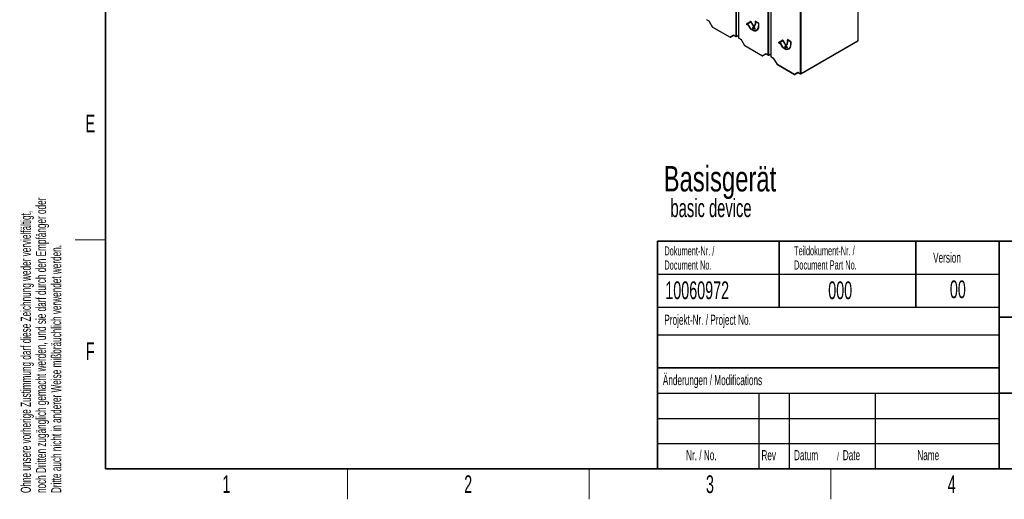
# Paper-space layout 'Blatt2' of a CAD drawing. Header units: millimetres. Extents: x 5 to 418, y 2 to 292.
# Tile 1 of 71: x 9 to 203, y 6 to 101. Entities that reach past the tile are written whole.
import ezdxf

# ---------------------------------------------------------------- set-up
doc = ezdxf.new("R2010")
doc.units = ezdxf.units.MM
doc.layers.add('SLD-0', color=7, linetype='Continuous')
doc.styles.add('SLDTEXTSTYLE0', font='TXT', dxfattribs={"width": 0.7})
doc.styles.add('SLDTEXTSTYLE1', font='TXT', dxfattribs={"width": 0.605})

# ---------------------------------------------------------------- blocks, each defined once
blk = doc.blocks.new('SW_NOTE_0_19')
at = {"layer": 'SLD-0', "color": 0, "attachment_point": 1}
for s, insert, char_height, style in [('Basisgerät', (0, 6.48), 5.027, 'SLDTEXTSTYLE0'), ('basic device', (1.35, -0.02), 3.5956, 'SLDTEXTSTYLE1')]:
    blk.add_mtext(s, dxfattribs=dict(at, insert=insert, char_height=char_height, style=style))
blk = doc.blocks.new('SW_NOTE_0_21')
at = {"layer": 'SLD-0', "color": 0, "char_height": 2, "attachment_point": 1, "rotation": 90, "style": 'SLDTEXTSTYLE1'}
for s, insert in [('noch Dritten zugänglich gemacht werden, und sie darf durch den Empfänger oder', (0.42, 0)), ('Ohne unsere vorherige Zustimmung darf diese Zeichnung weder vervielfältigt,', (-2.58, 0)), ('Dritte auch nicht in anderer Weise mißbräuchlich verwendet werden.', (3.42, 0))]:
    blk.add_mtext(s, dxfattribs=dict(at, insert=insert))
blk = doc.blocks.new('SW_NOTE_0_22')
at = {"layer": 'SLD-0', "color": 0, "attachment_point": 1, "style": 'SLDTEXTSTYLE1'}
for s, insert, char_height in [('Datum', (0, 2.58), 2), ('/', (8.48, 2.08), 1.5), ('Date', (9.64, 2.58), 2)]:
    blk.add_mtext(s, dxfattribs=dict(at, insert=insert, char_height=char_height))
blk = doc.blocks.new('SW_NOTE_0_24')
at = {"layer": 'SLD-0', "color": 0, "char_height": 1.8, "attachment_point": 1, "style": 'SLDTEXTSTYLE1'}
for s, insert in [('Teildokument-Nr. /', (0, 2.32)), ('Document Part No.', (0, -0.48))]:
    blk.add_mtext(s, dxfattribs=dict(at, insert=insert))
blk = doc.blocks.new('SW_NOTE_0_25')
at = {"layer": 'SLD-0', "color": 0, "char_height": 1.8, "attachment_point": 1, "style": 'SLDTEXTSTYLE1'}
for s, insert in [('Dokument-Nr. /', (0, 2.32)), ('Document No.', (0, -0.48))]:
    blk.add_mtext(s, dxfattribs=dict(at, insert=insert))

psp = doc.layouts.new('Blatt2')

# ---------------------------------------------------------------- linework, layer by layer
at = {"color": 7, "linetype": 'Continuous', "lineweight": 18}
for p, q in [((150.45, 97.5), (150.45, 109.02)), ((150.62, 109.04), (150.62, 97.5)), ((151.05, 109.26), (151.05, 97.16)), ((156.81, 93.83), (156.81, 110.46)), ((156.99, 110.56), (156.99, 93.83)), ((157.41, 110.81), (157.41, 93.48)), ((163.18, 90.15), (163.18, 109.41)), ((163.35, 109.41), (163.35, 90.15)), ((144.68, 100.83), (145.14, 100.57)), ((145.14, 100.57), (145.83, 99.37)), ((145.83, 99.37), (145.81, 99.36)), ((145.83, 99.37), (149.31, 97.37)), ((154.32, 99.92), (154.28, 99.9)), ((154.97, 99.54), (154.94, 99.52)), ((149.31, 97.37), (149.99, 97.76)), ((149.99, 97.76), (150.45, 97.5)), ((150.62, 97.5), (151.01, 97.72)), ((153.47, 98.94), (153.43, 98.92)), ((153.75, 98.78), (153.72, 98.76)), ((151.05, 97.16), (151.5, 96.9)), ((151.5, 96.9), (152.19, 95.7)), ((152.19, 95.7), (152.17, 95.69)), ((152.19, 95.7), (155.67, 93.69)), ((160.68, 96.25), (160.65, 96.23)), ((161.34, 95.87), (161.3, 95.85)), ((163.35, 90.15), (174.6, 96.64)), ((155.67, 93.69), (156.36, 94.09)), ((156.36, 94.09), (156.81, 93.83)), ((156.99, 93.83), (157.37, 94.05)), ((157.41, 93.48), (157.87, 93.22)), ((159.83, 95.27), (159.8, 95.25)), ((160.12, 95.1), (160.08, 95.08)), ((157.87, 93.22), (158.55, 92.03)), ((158.55, 92.03), (158.53, 92.02)), ((158.55, 92.03), (162.03, 90.02)), ((162.03, 90.02), (162.72, 90.42)), ((162.72, 90.42), (163.18, 90.15))]:
    psp.add_line(p, q, dxfattribs=at)
at = {"color": 7, "linetype": 'Continuous', "lineweight": 25}
for p, q in [((151.01, 109.22), (151.01, 97.21)), ((157.37, 110.78), (157.37, 93.53)), ((174.6, 96.64), (174.6, 110.19)), ((144.71, 100.77), (145.13, 100.53)), ((145.13, 100.53), (145.81, 99.36)), ((145.85, 99.32), (149.33, 97.31)), ((153.4, 100.41), (152.52, 99.9)), ((152.55, 99.92), (152.52, 99.9)), ((152.52, 99.9), (153, 99.62)), ((153.4, 100.41), (152.55, 99.92)), ((152.55, 99.92), (153.03, 99.64)), ((152.64, 99.89), (153.4, 100.32)), ((153.05, 99.66), (152.64, 99.89)), ((153.03, 99.64), (153, 99.62)), ((154.28, 98.88), (153.4, 100.41)), ((153.43, 100.34), (153.4, 100.32)), ((153.4, 100.32), (154.16, 99.02)), ((153.43, 100.34), (154.19, 99.04)), ((154.16, 99.02), (153.75, 99.25)), ((154.15, 99.55), (154.12, 99.53)), ((154.12, 99.53), (154.16, 99.47)), ((154.15, 99.55), (154.19, 99.49)), ((154.99, 100.1), (154.28, 100.51)), ((154.28, 100.51), (154.28, 99.9)), ((154.32, 100.49), (154.32, 99.92)), ((154.37, 100.44), (154.34, 100.42)), ((154.34, 99.87), (154.34, 100.42)), ((154.34, 100.42), (154.94, 100.07)), ((154.37, 100.44), (154.97, 100.09)), ((154.97, 100.09), (154.94, 100.07)), ((154.94, 100.07), (154.94, 99.52)), ((154.97, 100.09), (154.97, 99.54)), ((154.99, 99.49), (154.99, 100.1)), ((150.08, 97.67), (149.46, 97.31)), ((150.05, 97.69), (150.47, 97.45)), ((150.6, 97.45), (151.01, 97.68)), ((153.72, 98.82), (153.43, 98.98)), ((153.43, 98.92), (153.72, 98.76)), ((153.47, 98.94), (153.75, 98.78)), ((153.84, 99.18), (153.81, 99.16)), ((153.81, 99.16), (154.28, 98.88)), ((153.84, 99.18), (154.25, 98.94)), ((153.92, 98.84), (153.89, 98.82)), ((153.89, 98.82), (153.93, 98.82)), ((154.19, 99.04), (154.16, 99.02)), ((154.58, 98.73), (154.62, 98.75)), ((151.07, 97.1), (151.5, 96.85)), ((151.5, 96.86), (152.17, 95.69)), ((152.22, 95.64), (155.7, 93.64)), ((159.76, 96.74), (158.88, 96.23)), ((158.91, 96.25), (158.88, 96.23)), ((158.88, 96.23), (159.36, 95.95)), ((159.76, 96.74), (158.91, 96.25)), ((158.91, 96.25), (159.4, 95.97)), ((159.01, 96.21), (159.76, 96.65)), ((159.41, 95.98), (159.01, 96.21)), ((159.4, 95.97), (159.36, 95.95)), ((160.65, 95.21), (159.76, 96.74)), ((159.8, 96.67), (159.76, 96.65)), ((159.76, 96.65), (160.52, 95.34)), ((159.8, 96.67), (160.55, 95.36)), ((160.08, 95.14), (159.8, 95.31)), ((160.52, 95.34), (160.12, 95.57)), ((160.21, 95.5), (160.17, 95.48)), ((160.17, 95.48), (160.65, 95.21)), ((160.21, 95.5), (160.61, 95.27)), ((160.52, 95.88), (160.48, 95.86)), ((160.48, 95.86), (160.52, 95.8)), ((160.52, 95.88), (160.55, 95.82)), ((160.55, 95.36), (160.52, 95.34)), ((161.35, 96.43), (160.65, 96.84)), ((160.65, 96.84), (160.65, 96.23)), ((160.68, 96.82), (160.68, 96.25)), ((160.74, 96.77), (160.7, 96.75)), ((160.7, 96.2), (160.7, 96.75)), ((160.7, 96.75), (161.3, 96.4)), ((160.74, 96.77), (161.34, 96.42)), ((161.34, 96.42), (161.3, 96.4)), ((161.3, 96.4), (161.3, 95.85)), ((161.34, 96.42), (161.34, 95.87)), ((161.35, 95.82), (161.35, 96.43)), ((163.33, 90.1), (174.57, 96.59)), ((156.45, 94), (155.82, 93.64)), ((156.41, 94.02), (156.84, 93.77)), ((156.96, 93.77), (157.37, 94.01)), ((157.44, 93.43), (157.86, 93.18)), ((159.8, 95.25), (160.08, 95.08)), ((159.83, 95.27), (160.12, 95.1)), ((160.29, 95.17), (160.25, 95.15)), ((160.25, 95.15), (160.3, 95.15)), ((160.94, 95.06), (160.98, 95.08)), ((157.86, 93.18), (158.53, 92.02)), ((158.58, 91.97), (162.06, 89.96)), ((162.81, 90.32), (162.19, 89.96)), ((162.77, 90.35), (163.2, 90.1))]:
    psp.add_line(p, q, dxfattribs=at)
for centre, radius, start, end in [((145.92, 99.43), 0.125, 210, 240.0027), ((153.96, 99.74), 0.974, 186.8336, 237.149), ((154, 99.76), 0.974, 186.8336, 237.149), ((153.89, 99.69), 0.845, 182.6056, 237.3947), ((154.19, 99.4), 0.753, 230.7964, 9.2142), ((154.21, 99.37), 0.786, 230.7968, 9.214), ((154.59, 99.28), 0.835, 182.1239, 213.0087), ((154.58, 99.29), 0.788, 184.9122, 203.6351), ((153.88, 99.86), 0.402, 305.698, 5.6207), ((153.92, 99.88), 0.402, 305.698, 5.6207), ((153.9, 99.83), 0.44, 305.6989, 5.6192), ((154.13, 99.45), 0.846, 304.8286, 6.4838), ((149.39, 97.42), 0.125, 240.0027, 300.0054), ((150.54, 97.55), 0.125, 240.0027, 299.9975), ((154.28, 99.51), 0.905, 234.3824, 294.3073), ((154.59, 99.27), 0.787, 188.1327, 214.2791), ((151.14, 97.21), 0.125, 180, 240.0027), ((152.28, 95.75), 0.125, 210, 240.0027), ((160.33, 96.07), 0.974, 186.8337, 237.1488), ((160.36, 96.09), 0.974, 186.8337, 237.1488), ((160.25, 96.02), 0.845, 182.6054, 237.3948), ((160.56, 95.73), 0.753, 230.7963, 9.214), ((160.58, 95.69), 0.786, 230.7967, 9.2141), ((160.95, 95.6), 0.835, 182.1241, 213.0087), ((160.94, 95.62), 0.788, 184.912, 203.6365), ((160.95, 95.59), 0.787, 188.1329, 214.2789), ((160.25, 96.19), 0.402, 305.6979, 5.62), ((160.28, 96.21), 0.402, 305.6979, 5.62), ((160.26, 96.15), 0.44, 305.6983, 5.6201), ((160.5, 95.77), 0.839, 304.5587, 6.7532), ((155.76, 93.74), 0.125, 240.0027, 300.0054), ((156.9, 93.88), 0.125, 240.0027, 299.9975), ((157.5, 93.53), 0.125, 180, 240.0027), ((160.64, 95.84), 0.905, 234.3823, 294.3074), ((158.64, 92.08), 0.125, 210, 240.0027), ((162.12, 90.07), 0.125, 240.0027, 300.0054), ((163.27, 90.21), 0.125, 240.0027, 299.9975)]:
    psp.add_arc(centre, radius, start, end, dxfattribs=at)
at = {"color": 7, "linetype": 'Continuous', "lineweight": 18}
for centre, radius, start, end in [((145.89, 99.37), 0.0628, 174.3142, 234.3759), ((149.37, 97.36), 0.0628, 174.3142, 234.3759), ((149.41, 97.41), 0.115, 204.6697, 294.773), ((150.54, 97.67), 0.193, 242.6566, 296.7661), ((150.51, 97.5), 0.0628, 174.3142, 234.3759), ((150.57, 97.49), 0.0595, 305.5758, 7.7006), ((151.07, 97.21), 0.0617, 185.0596, 246.2596), ((151.11, 97.15), 0.0628, 174.3142, 234.3759), ((152.25, 95.69), 0.0628, 174.3142, 234.3759), ((155.77, 93.74), 0.115, 204.6688, 294.774), ((155.73, 93.69), 0.0628, 174.3142, 234.3759), ((156.9, 94), 0.193, 242.6549, 296.7683), ((156.88, 93.82), 0.0628, 174.3142, 234.3759), ((156.93, 93.82), 0.0595, 305.5728, 7.7093), ((157.44, 93.54), 0.0617, 185.0583, 246.2621), ((157.47, 93.48), 0.0628, 174.3142, 234.3759), ((158.62, 92.02), 0.0628, 174.3142, 234.3759), ((162.14, 90.07), 0.115, 204.6693, 294.7733), ((162.1, 90.01), 0.0628, 174.3142, 234.3759), ((163.27, 90.33), 0.193, 242.6561, 296.7661), ((163.24, 90.15), 0.0628, 174.3142, 234.3759), ((163.29, 90.15), 0.0595, 305.5758, 7.7006)]:
    psp.add_arc(centre, radius, start, end, dxfattribs=at)
at = {"color": 7, "linetype": 'Continuous', "lineweight": 25}
for centre, major_axis, ratio, start_param, end_param in [((145.23, 100.62), (0.0912, 0.0912), 0.317888, 2.441094, 3.056612), ((150.08, 97.82), (0, 0.133), 0.717434, 1.963397, 2.748877), ((151.59, 96.95), (0.0912, 0.0912), 0.317888, 2.441094, 3.056612), ((174.51, 96.7), (-0.062, 0.108), 0.577557, 3.141594, 3.927224), ((156.45, 94.14), (0, 0.133), 0.717434, 1.963397, 2.748877), ((157.95, 93.27), (0.0912, 0.0912), 0.317888, 2.441094, 3.056612), ((162.81, 90.47), (0, 0.133), 0.717434, 1.963397, 2.748877)]:
    psp.add_ellipse(centre, major_axis=major_axis, ratio=ratio, start_param=start_param, end_param=end_param, dxfattribs=at)
at = {"layer": 'SLD-0', "lineweight": 35}
for p, q in [((26, 282.5), (26, 12)), ((135, 57), (408, 57)), ((135, 57), (135, 12)), ((159, 57), (159, 44)), ((186, 57), (186, 44)), ((202.5, 57), (202.5, 12)), ((202.5, 42), (259, 42)), ((135, 32), (202.5, 32)), ((202.5, 27), (259, 27)), ((26, 12), (408, 12)), ((135, 12), (408, 12))]:
    psp.add_line(p, q, dxfattribs=at)
at = {"layer": 'SLD-0', "lineweight": 18}
for p, q in [((20, 57.25), (26, 57.25)), ((73.75, 6), (73.75, 12)), ((121.5, 6), (121.5, 12)), ((169.25, 6), (169.25, 12))]:
    psp.add_line(p, q, dxfattribs=at)
at = {"layer": 'SLD-0'}
for p, q in [((135, 50.5), (202.5, 50.5)), ((135, 38.5), (202.5, 38.5)), ((135, 27), (202.5, 27)), ((155, 27), (155, 12)), ((161, 27), (161, 12)), ((178, 27), (178, 12)), ((135, 22), (202.5, 22)), ((135, 17), (202.5, 17))]:
    psp.add_line(p, q, dxfattribs=at)
at = {"layer": 'SLD-0', "lineweight": 25}
psp.add_line((135, 44), (202.5, 44), dxfattribs=at)

# ---------------------------------------------------------------- block references
at = {"layer": 'SLD-0'}
for name, p in [('SW_NOTE_0_21', (11.81, 7.24)), ('SW_NOTE_0_25', (136.35, 53.67)), ('SW_NOTE_0_24', (161.96, 53.69)), ('SW_NOTE_0_22', (161.95, 13.15))]:
    psp.add_blockref(name, p, dxfattribs=at)
at = {"layer": 'SLD-0', "color": 7}
psp.add_blockref('SW_NOTE_0_19', (136.21, 65.38), dxfattribs=at)

# ---------------------------------------------------------------- texts
at = {"layer": 'SLD-0', "style": 'SLDTEXTSTYLE1'}
for s, insert, char_height, attachment_point in [('E', (22.98, 82), 3.5, 2), ('Version', (189.43, 54.76), 2, 1), ('10060972', (136.53, 49.06), 3.5, 1), ('000', (168.71, 49.06), 3.5, 1), ('00', (194.31, 49.25), 3.5, 2), ('Projekt-Nr. / Project No.', (136.35, 42.48), 2, 1), ('F', (22.95, 37), 3.5, 2), ('Änderungen / Modifications', (136.05, 30.56), 2, 1), ('Nr. / No.', (140.64, 15.72), 2, 1), ('Rev', (155.52, 15.72), 2, 1), ('Name', (186.31, 15.73), 2, 1), ('1', (49.85, 10.74), 3.5, 2), ('2', (97.6, 10.74), 3.5, 2), ('3', (145.35, 10.74), 3.5, 2), ('4', (193.1, 10.74), 3.5, 2)]:
    psp.add_mtext(s, dxfattribs=dict(at, insert=insert, char_height=char_height, attachment_point=attachment_point))

doc.saveas('drawing.dxf')
